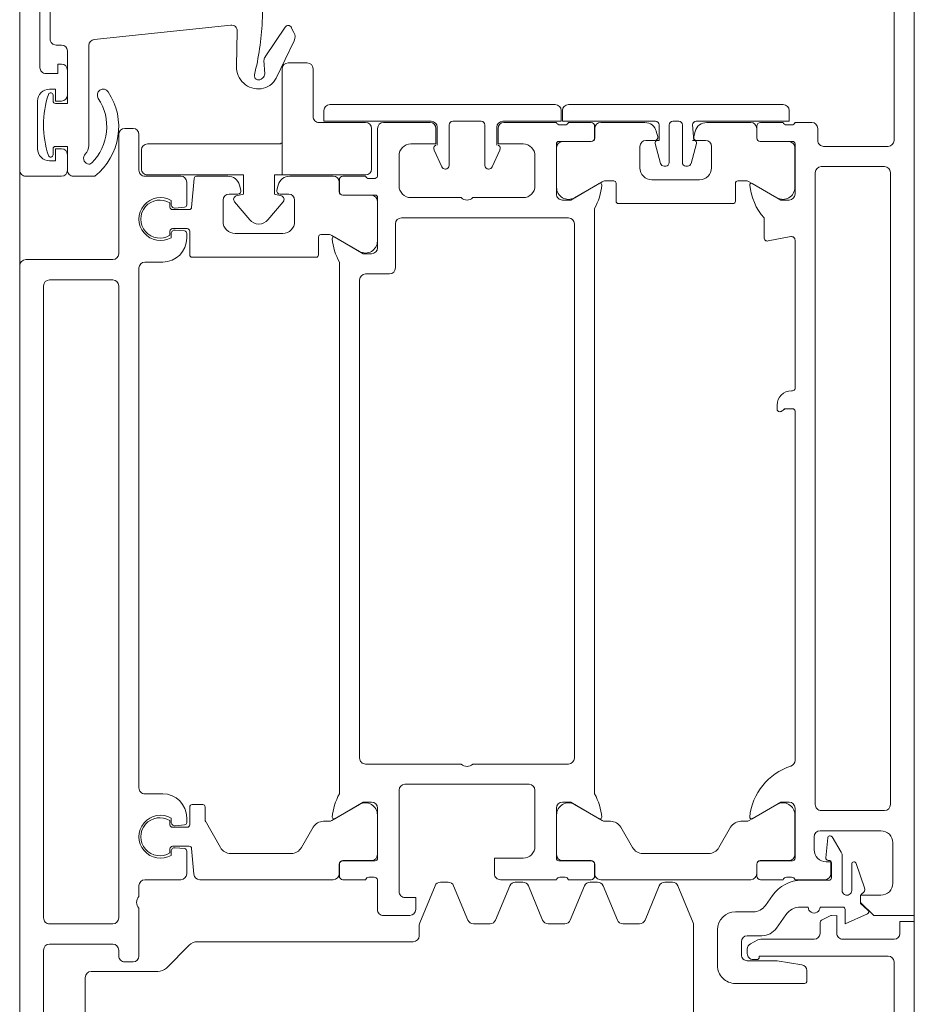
# Model space of a CAD drawing. Header units: centimetres. Extents: x -1737 to 22393, y -8842 to 3838.
# Tile 145 of 167: x 528.88 to 536.38, y 3020.68 to 3028.94. Entities that reach past the tile are written whole.
import ezdxf

# ---------------------------------------------------------------- set-up
doc = ezdxf.new("R2010")
doc.units = ezdxf.units.CM
doc.layers.add('A-DETL-GENF', color=92, linetype='Continuous', lineweight=9)
doc.layers.add('A-DOOR', color=31, linetype='Continuous', lineweight=13)

# ---------------------------------------------------------------- blocks, each defined once
blk = doc.blocks.new('Schueco_FWS_ADS-75-SimplySmart_inw_Family-02 - FWS SI insert unit 90-2508000-3_piętro I __3_90 m_ - stan projektowany')
at = {"layer": 'A-DETL-GENF'}
for p, q in [((-76.25, 6.6), (76.25, 6.6)), ((75.35, -0.9), (-75.35, -0.9))]:
    blk.add_line(p, q, dxfattribs=at)
at = {"layer": 'A-DOOR'}
for p, q in [((-69.35, 6.43), (-70.64, 6.43)), ((-69.3, 5.84), (-69.3, 6.38)), ((-63.78, 6.4), (-69.08, 6.4)), ((-63.12, 6.42), (-63.46, 6.42)), ((-62.65, 6), (-62.65, 6.43)), ((-60.15, 6.43), (-62.46, 6.43)), ((-69.13, 6.35), (-69.13, 5.82)), ((-63.73, 5.82), (-63.73, 6.35)), ((-63.56, 6.32), (-63.56, 5.81)), ((-63.2863, 6.1139), (-63.0828, 6.1836)), ((-63.06, 6.075), (-63.2799, 6.075)), ((-63.5084, 5.9112), (-63.3819, 5.9878)), ((-63.356, 5.995), (-63.06, 5.995)), ((-62.92, 6), (-62.92, 5.81)), ((-63.3339, 5.8582), (-63.5, 5.8742)), ((-63.312, 5.885), (-63.312, 5.8781)), ((-63.165, 5.905), (-63.292, 5.905)), ((-63.145, 5.6562), (-63.145, 5.885)), ((-69.45, 5.79), (-69.35, 5.79)), ((-63.15, 5.85), (-63.15, 5.6)), ((-62.7, 5.81), (-62.7919, 5.81)), ((-69.5, 5.6), (-69.5, 5.74)), ((-69.08, 5.77), (-63.78, 5.77)), ((-63.51, 5.76), (-63.4, 5.76)), ((-62.92, 5.71), (-62.92, 5.6461)), ((-62.65, 5.312), (-62.65, 5.76)), ((-62.3874, 5.7), (-62.3, 5.7)), ((-62.28, 5.68), (-62.28, 5.1)), ((-69.48, 5.5283), (-69.48, 5.5717)), ((-69.341, 5.58), (-69.341, 5.31)), ((-69.34, 5.549), (-69.34, 5.309)), ((-68.9, 5.6), (-69.321, 5.6)), ((-68.9557, 5.599), (-69.29, 5.599)), ((-68.5431, 5.5643), (-68.5064, 5.3757)), ((-67.27, 5.6), (-68.5136, 5.6)), ((-67.25, 5.57), (-67.25, 5.58)), ((-64.15, 5.6), (-67.08, 5.6)), ((-63.329, 5.6), (-63.75, 5.6)), ((-63.6943, 5.599), (-63.36, 5.599)), ((-63.31, 5.549), (-63.31, 5.309)), ((-63.309, 5.31), (-63.309, 5.58)), ((-63.17, 5.5717), (-63.17, 5.5283)), ((-69.65, 5.5007), (-69.65, 3.7007)), ((-69.5, 5.31), (-69.5, 5.5)), ((-67.095, 5.45), (-67.13, 5.45)), ((-63.15, 5.5), (-63.15, 5.31)), ((-62.856, 5.5233), (-62.744, 5.4448)), ((-69.0033, 5.2165), (-68.869, 5.449)), ((-63.6467, 5.2165), (-63.7809, 5.449)), ((-62.9333, 5.3518), (-63.0171, 5.4104)), ((-68.5359, 5.34), (-68.7, 5.34)), ((-62.68, 5.3219), (-62.68, 5.2)), ((-62.613, 5.2273), (-62.6445, 5.2893)), ((-69.5, 5.229), (-69.5, 4.8593)), ((-69.371, 5.28), (-69.47, 5.28)), ((-69.37, 5.279), (-69.45, 5.279)), ((-63.28, 5.279), (-63.2, 5.279)), ((-63.18, 5.28), (-63.279, 5.28)), ((-63.15, 5.229), (-63.15, 3.971)), ((-62.88, 5.1), (-62.88, 5.2494)), ((-62.48, 5.28), (-62.48, 5.25)), ((-69.01, 5.12), (-69.01, 5.1915)), ((-63.64, 5.1469), (-63.64, 5.1915)), ((-62.63, 5.15), (-62.52, 5.15)), ((-62.53, 5.2), (-62.5684, 5.2)), ((-68.84, 5.1), (-68.99, 5.1)), ((-68.82, 4.12), (-68.82, 5.08)), ((-63.42, 4.9621), (-63.59, 5.0602)), ((-69.3, 4.9), (-69.12, 4.9)), ((-63.37, 4.3245), (-63.37, 4.8755)), ((-62.43, 4.95), (-62.73, 4.95)), ((-69.35, 4.775), (-69.35, 4.85)), ((-69.02, 4.8), (-69.02, 4.4)), ((-69.4259, 4.7628), (-69.3815, 4.7509)), ((-69.1565, 4.7279), (-69.324, 4.7728)), ((-63.0991, 4.6178), (-62.7892, 4.7462)), ((-62.7701, 4.75), (-61.8899, 4.75)), ((-69.51, 4.5757), (-69.51, 4.6257)), ((-69.48, 4.6557), (-69.1643, 4.6557)), ((-69.1343, 4.6857), (-69.1343, 4.6989)), ((-69.1643, 4.5457), (-69.48, 4.5457)), ((-63.13, 4.5084), (-63.13, 4.5716)), ((-69.324, 4.4285), (-69.1565, 4.4734)), ((-69.1343, 4.5024), (-69.1343, 4.5157)), ((-62.8109, 4.3428), (-63.0991, 4.4622)), ((-69.3815, 4.4491), (-69.4259, 4.4372)), ((-69.35, 4.35), (-69.35, 4.425)), ((-69.5, 4.3407), (-69.5, 3.971)), ((-69.12, 4.3), (-69.3, 4.3)), ((-62.78, 4.1567), (-62.78, 4.2966)), ((-63.59, 4.1398), (-63.42, 4.2379)), ((-69.01, 4.0085), (-69.01, 4.08)), ((-68.99, 4.1), (-68.84, 4.1)), ((-63.64, 4.0085), (-63.64, 4.0531)), ((-63.0991, 3.9911), (-62.8109, 4.1105)), ((-68.869, 3.751), (-69.0033, 3.9835)), ((-63.7809, 3.751), (-63.6467, 3.9835)), ((-69.5, 3.7), (-69.5, 3.89)), ((-69.47, 3.92), (-69.371, 3.92)), ((-69.45, 3.921), (-69.37, 3.921)), ((-69.341, 3.89), (-69.341, 3.62)), ((-69.34, 3.891), (-69.34, 3.651)), ((-68.78, 3.92), (-63.87, 3.92)), ((-63.31, 3.891), (-63.31, 3.651)), ((-63.309, 3.62), (-63.309, 3.89)), ((-63.2, 3.921), (-63.28, 3.921)), ((-63.279, 3.92), (-63.18, 3.92)), ((-63.15, 3.89), (-63.15, 3.7)), ((-63.13, 3.8818), (-63.13, 3.9449)), ((-62.8109, 3.7162), (-63.0991, 3.8356)), ((-64.17, 3.75), (-68.65, 3.75)), ((-69.48, 3.6283), (-69.48, 3.6717)), ((-68.7, 3.7), (-68.7, 2.3)), ((-64.12, 2.9), (-64.12, 3.7)), ((-63.17, 3.6717), (-63.17, 3.6283)), ((-62.78, 3.53), (-62.78, 3.67)), ((-69.65, 3.59), (-69.65, 1.7)), ((-69.5, 3.16), (-69.5, 3.6)), ((-69.321, 3.6), (-68.9, 3.6)), ((-69.29, 3.601), (-68.9557, 3.601)), ((-63.75, 3.6), (-63.329, 3.6)), ((-63.36, 3.601), (-63.6943, 3.601)), ((-63.15, 3.6), (-63.15, 3.13)), ((-63.0991, 3.3644), (-62.8109, 3.4838)), ((-68.97, 3.42), (-69.22, 3.42)), ((-63.43, 3.42), (-63.9, 3.42)), ((-68.87, 2.9), (-68.87, 3.32)), ((-63.95, 3.37), (-63.95, 2.33)), ((-63.13, 3.2551), (-63.13, 3.3182)), ((-62.8109, 3.0895), (-63.0991, 3.2089)), ((-69.31, 3.1), (-69.46, 3.1)), ((-69.1273, 3.0598), (-69.2694, 3.1261)), ((-69.48, 3), (-69.14, 3)), ((-69.11, 3.03), (-69.11, 3.0326)), ((-62.78, 2.9034), (-62.78, 3.0433)), ((-69.51, 2.73), (-69.51, 2.97)), ((-63.0991, 2.7378), (-62.8109, 2.8572)), ((-68.87, 2.38), (-68.87, 2.8)), ((-64.12, 2), (-64.12, 2.8)), ((-69.14, 2.7), (-69.48, 2.7)), ((-69.11, 2.6674), (-69.11, 2.67)), ((-63.13, 2.6284), (-63.13, 2.6916)), ((-69.46, 2.6), (-69.31, 2.6)), ((-69.2694, 2.5739), (-69.1273, 2.6402)), ((-62.7892, 2.4538), (-63.0991, 2.5822)), ((-69.5, 2.15), (-69.5, 2.54)), ((-62.68, 2.45), (-62.7701, 2.45)), ((-62.63, 0.5914), (-62.63, 2.4)), ((-62.85, 2.37), (-62.85, 2.15)), ((-69.22, 2.28), (-68.97, 2.28)), ((-68.65, 2.25), (-68.28, 2.25)), ((-63.9, 2.28), (-63.05, 2.28)), ((-68.23, 2.2), (-68.23, 2)), ((-69.05, 2.1), (-69.45, 2.1)), ((-69.03, 2.0283), (-69.03, 2.0717)), ((-68.891, 2.08), (-68.891, 1.81)), ((-68.45, 2.1), (-68.871, 2.1)), ((-68.5057, 2.099), (-68.84, 2.099)), ((-63.329, 2.1), (-63.75, 2.1)), ((-63.6943, 2.099), (-63.36, 2.099)), ((-63.309, 1.81), (-63.309, 2.08)), ((-63.17, 2.0717), (-63.17, 2.0283)), ((-62.9, 2.1), (-63.15, 2.1)), ((-69.05, 1.81), (-69.05, 2)), ((-68.89, 2.049), (-68.89, 1.809)), ((-63.31, 2.049), (-63.31, 1.809)), ((-63.15, 2), (-63.15, 1.81)), ((-68.5533, 1.7165), (-68.4191, 1.949)), ((-68.18, 1.95), (-64.17, 1.95)), ((-63.6467, 1.7165), (-63.7809, 1.949)), ((-68.921, 1.78), (-69.02, 1.78)), ((-68.92, 1.779), (-69, 1.779)), ((-63.87, 1.78), (-68.33, 1.78)), ((-63.28, 1.779), (-63.2, 1.779)), ((-63.18, 1.78), (-63.279, 1.78)), ((-69.05, 1.729), (-69.05, 1.3643)), ((-68.56, 1.625), (-68.56, 1.6915)), ((-63.64, 1.6469), (-63.64, 1.6915)), ((-63.15, 1.729), (-63.15, 0.6103)), ((-68.39, 1.605), (-68.54, 1.605)), ((-68.37, 0.545), (-68.37, 1.585)), ((-63.42, 1.4621), (-63.59, 1.5602)), ((-68.85, 1.405), (-68.67, 1.405)), ((-70.0495, 1.1565), (-70.3006, 1.3259)), ((-70.2979, 1.3772), (-70.2561, 1.3995)), ((-70.186, 1.4019), (-69.8719, 1.2487)), ((-68.9, 1.28), (-68.9, 1.355)), ((-63.37, 0.8686), (-63.37, 1.3755)), ((-68.9759, 1.2678), (-68.9315, 1.2559)), ((-68.57, 1.305), (-68.57, 0.905)), ((-69.9088, 1.1538), (-70.0189, 1.148)), ((-69.8639, 1.1235), (-69.8747, 1.1379)), ((-69.9713, 0.9169), (-70.2659, 0.9241)), ((-68.9315, 0.9541), (-68.9759, 0.9422)), ((-68.9, 0.855), (-68.9, 0.93)), ((-70.3168, 0.8688), (-70.1966, -0.2752)), ((-69.05, 0.8457), (-69.05, 0.5828)), ((-68.67, 0.805), (-68.85, 0.805)), ((-63.78, 0.545), (-63.78, 0.635)), ((-69.0317, 0.5629), (-68.7883, 0.5416)), ((-69, 0.5), (-68.8095, 0.5)), ((-68.77, 0.5217), (-68.77, 0.38)), ((-68.61, 0.38), (-68.61, 0.505)), ((-68.59, 0.525), (-68.39, 0.525)), ((-68.5705, 0.5), (-68.53, 0.5)), ((-63.61, 0.525), (-63.76, 0.525)), ((-63.67, 0.5), (-63.6295, 0.5)), ((-63.59, 0.38), (-63.59, 0.505)), ((-63.43, 0.5217), (-63.43, 0.38)), ((-63.1956, 0.5605), (-63.4117, 0.5416)), ((-63.3905, 0.5), (-63.2, 0.5)), ((-62.4093, 0.3293), (-62.6007, 0.5207)), ((-69.05, 0.15), (-69.05, 0.45)), ((-68.7895, 0.4817), (-68.7826, 0.4026)), ((-68.5974, 0.4026), (-68.5905, 0.4817)), ((-63.6095, 0.4817), (-63.6026, 0.4026)), ((-63.4174, 0.4026), (-63.4105, 0.4817)), ((-63.15, 0.45), (-63.15, 0.15)), ((-68.8125, 0.37), (-68.8459, 0.37)), ((-68.79, 0.36), (-68.8256, 0.36)), ((-68.5544, 0.36), (-68.59, 0.36)), ((-68.5341, 0.37), (-68.5675, 0.37)), ((-63.6325, 0.37), (-63.6659, 0.37)), ((-63.6456, 0.36), (-63.61, 0.36)), ((-63.41, 0.36), (-63.3744, 0.36)), ((-63.3541, 0.37), (-63.3875, 0.37)), ((-68.33, 0.3), (-68.33, 0.15)), ((-63.87, 0.15), (-63.87, 0.3)), ((-62.38, -0.3), (-62.38, 0.2586)), ((-69.4, 0.1), (-69.1, 0.1)), ((-68.28, 0.1), (-63.92, 0.1)), ((-63.1, 0.1), (-63.01, 0.1)), ((-62.91, 0.1), (-62.51, 0.1)), ((-69.45, -0.02), (-69.45, 0.05)), ((-62.46, 0.05), (-62.46, -0.02)), ((-68.4, -0.07), (-69.4, -0.07)), ((-62.83, -0.07), (-68.13, -0.07)), ((-62.51, -0.07), (-62.56, -0.07)), ((-68.35, -0.85), (-68.35, -0.12)), ((-68.18, -0.12), (-68.18, -0.65)), ((-62.78, -0.65), (-62.78, -0.12)), ((-62.61, -0.12), (-62.61, -0.65)), ((-70.1468, -0.32), (-69.3071, -0.32)), ((-69.05, -0.27), (-69.05, -0.45)), ((-61.93, -0.35), (-62.33, -0.35)), ((-70.15, -0.55), (-70.15, -0.595)), ((-69.94, -0.5), (-69.73, -0.5)), ((-69.23, -0.5), (-69.1, -0.5)), ((-69.05, -0.55), (-69.05, -0.85)), ((-70.2, -0.645), (-71.05, -0.645)), ((-69.73, -0.62), (-69.68, -0.62)), ((-69.28, -0.62), (-69.23, -0.62)), ((-71.25, -0.73), (-69.96, -0.73)), ((-68.13, -0.7), (-62.83, -0.7)), ((-62.56, -0.7), (-60.56, -0.7)), ((-69.68, -0.75), (-69.28, -0.75)), ((-69.1, -0.9), (-75.25, -0.9)), ((-59.7, -0.9), (-68.3, -0.9))]:
    blk.add_line(p, q, dxfattribs=at)
at = {"layer": 'A-DOOR', "flags": 128}
for points in [[(-71.5, 6.6), (-62.85, 6.6), (-62.85, 6.26), (-62.96, 6.15), (-63.02, 6.15), (-63.02, 6.32)], [(-62.7, 6.48), (-62.8, 6.48), (-62.8, 6.6), (-59.85, 6.6), (-59.85, 4.65)], [(-62.51, 6.38), (-62.51, 5.3), (-62.5, 5.3)], [(-63.015, 6.15), (-62.95, 6.15), (-62.8957, 6.2116)], [(-62.8624, 6.2064), (-62.78, 6.02), (-62.9, 6.02)], [(-62.8097, 5.8209), (-62.8478, 5.8957), (-62.85, 5.95), (-62.7, 5.95)], [(-63.3, 5.86), (-63.3, 5.9), (-63.2, 5.9)], [(-62.47, 5.2), (-62.47, 5.45), (-62.4367, 5.6579)], [(-69.51, 4.7707), (-69.51, 5.5507), (-69.6, 5.5507)], [(-68.9881, 5.2407), (-68.85, 5.48), (-68.85, 5.55)], [(-67.1, 5.58), (-67.1, 5.5183), (-67.0809, 5.4909), (-67.075, 5.47)], [(-63.8, 5.55), (-63.8, 5.48), (-63.6618, 5.2407)], [(-69.35, 4.7407), (-69.3489, 4.757), (-69.35, 4.7507), (-69.48, 4.7407)], [(-69.48, 4.4607), (-69.35, 4.4607), (-69.3489, 4.4444), (-69.35, 4.4607)], [(-69.6, 3.6507), (-69.51, 3.6507), (-69.51, 4.4307)], [(-68.85, 3.65), (-68.85, 3.72), (-68.9881, 3.9593)], [(-63.6618, 3.9593), (-63.8, 3.72), (-63.8, 3.65)], [(-69.51, 3.15), (-69.51, 3.64), (-69.6, 3.64)], [(-69.32, 3.32), (-69.32, 3.11), (-69.45, 3.11)], [(-63.2, 3.08), (-63.33, 3.08), (-63.33, 3.32)], [(-69.45, 2.59), (-69.32, 2.59), (-69.32, 2.38)], [(-69.6, 1.65), (-69.51, 1.65), (-69.51, 2.55)], [(-63, 2.33), (-63, 2.42), (-62.9, 2.42)], [(-68.5381, 1.7407), (-68.4, 1.98), (-68.4, 2.05)], [(-63.8, 2.05), (-63.8, 1.98), (-63.6618, 1.7407)], [(-63.76, 0.655), (-63.6454, 0.655), (-63.42, 0.782)], [(-69.66, -0.6), (-69.66, -0.5), (-70.1, -0.5)], [(-69.91, -0.68), (-69.91, -0.58), (-69.99, -0.58), (-69.99, -0.55)], [(-69.68, -0.55), (-69.68, -0.6), (-69.78, -0.6), (-69.78, -0.65)], [(-69.1, -0.5), (-69.3, -0.5), (-69.3, -0.6)], [(-69.18, -0.65), (-69.18, -0.6), (-69.28, -0.6), (-69.28, -0.55)]]:
    blk.add_lwpolyline(points, dxfattribs=at)
for points in [[(-69.95, 1.3), (-69.06, 1.3), (-69.06, 2), (-69.06, 1.3)], [(-69.5, 2), (-69.5, 1.61)], [(-69.11, 2.05), (-69.45, 2.05)], [(-70, 1.51), (-70, 1.35)], [(-69.55, 1.56), (-69.95, 1.56)], [(-69.33, 1.3), (-69.06, 1.3), (-69.06, 1.235), (-68.9, 1.235), (-68.8842, 1.2941), (-68.9, 1.235), (-69.06, 1.235), (-69.06, 1.3)], [(-69.32, 0.17), (-69.32, 1.27)], [(-68.8359, 1.3093), (-68.6837, 1.1816)], [(-68.6837, 1.0284), (-68.8359, 0.9007)], [(-68.8842, 0.9159), (-68.9, 0.975), (-69.06, 0.975), (-69.06, 0.17), (-69.06, 0.975), (-68.9, 0.975)], [(-69.11, 0.12), (-69.27, 0.12)]]:
    blk.add_lwpolyline(points, close=True, dxfattribs=at)
at = {"layer": 'A-DOOR'}
for centre, radius, start, end in [((-62.7, 6.43), 0.05, 0, 90), ((-69.35, 6.38), 0.05, 0, 90), ((-69.08, 6.35), 0.05, 90, 180), ((-63.78, 6.35), 0.05, 0, 90), ((-63.46, 6.32), 0.1, 90, 180), ((-63.12, 6.32), 0.1, 0, 90), ((-62.46, 6.38), 0.05, 90, 180), ((-62.8807, 6.1983), 0.02, 23.83874, 138.57633), ((-63.2799, 6.095), 0.02, 108.90458, 270), ((-63.0699, 6.1458), 0.04, 23.81736, 108.90458), ((-63.015, 6.17), 0.02, 203.81736, 270), ((-63.06, 6.035), 0.04, 270, 90), ((-63.356, 5.945), 0.05, 90, 121.18497), ((-62.9, 6), 0.02, 90, 180), ((-62.7, 6), 0.05, 270, 0), ((-63.498, 5.8941), 0.02, 121.18497, 264.5), ((-63.332, 5.8781), 0.02, 264.5, 0), ((-63.292, 5.885), 0.02, 90, 180), ((-63.2, 5.85), 0.05, 0, 90), ((-63.165, 5.885), 0.02, 0, 90), ((-62.83, 5.9048), 0.02, 180, 207), ((-69.45, 5.74), 0.05, 90, 180), ((-69.35, 5.84), 0.05, 270, 0), ((-69.08, 5.82), 0.05, 180, 270), ((-63.78, 5.82), 0.05, 270, 0), ((-63.51, 5.81), 0.05, 180, 270), ((-63.4, 5.86), 0.1, 270, 0), ((-62.92, 5.76), 0.05, 270, 90), ((-62.7919, 5.83), 0.02, 207, 270), ((-62.7, 5.76), 0.05, 0, 90), ((-62.3874, 5.65), 0.05, 90, 170.90972), ((-62.3, 5.68), 0.02, 0, 90), ((-62.845, 5.6562), 0.3, 180, 235), ((-62.77, 5.6461), 0.15, 180, 235), ((-69.6, 5.5007), 0.05, 90, 180), ((-69.51, 5.5717), 0.03, 360, 70.52878), ((-69.321, 5.58), 0.02, 90, 180), ((-69.29, 5.549), 0.05, 90, 180), ((-68.9557, 5.499), 0.1, 330, 90), ((-68.9, 5.55), 0.05, 0, 90), ((-68.5136, 5.57), 0.03, 90, 191), ((-67.27, 5.58), 0.02, 0, 90), ((-67.13, 5.57), 0.12, 180, 270), ((-67.08, 5.58), 0.02, 90, 180), ((-64.15, 5.55), 0.05, 17.74842, 90), ((-63.6262, 5.7177), 0.5, 197.74842, 264.37742), ((-63.75, 5.55), 0.05, 90, 180), ((-63.6943, 5.499), 0.1, 90, 210), ((-63.36, 5.549), 0.05, 0, 90), ((-63.329, 5.58), 0.02, 0, 90), ((-63.14, 5.5717), 0.03, 109.47122, 180), ((-69.51, 5.5283), 0.03, 289.47122, 0), ((-67.08, 5.5183), 0.02, 180, 225), ((-67.095, 5.47), 0.02, 270, 0), ((-67.095, 5.4767), 0.02, 360, 45), ((-63.14, 5.5283), 0.03, 180, 250.52878), ((-68.5359, 5.37), 0.03, 270, 11), ((-62.83, 5.3219), 0.15, 0, 55), ((-69.47, 5.31), 0.03, 180, 270), ((-69.371, 5.31), 0.03, 270, 0), ((-69.37, 5.309), 0.03, 270, 0), ((-69.0282, 5.7172), 0.5, 276.14068, 311.02522), ((-63.28, 5.309), 0.03, 180, 270), ((-63.279, 5.31), 0.03, 180, 270), ((-63.18, 5.31), 0.03, 270, 0), ((-63.005, 5.2494), 0.125, 0, 55), ((-62.6, 5.312), 0.05, 180, 207), ((-62.5, 5.28), 0.02, 0, 90), ((-69.45, 5.229), 0.05, 90, 180), ((-68.96, 5.1915), 0.05, 150, 180), ((-68.9762, 5.2338), 0.0138, 150, 276.14068), ((-63.6738, 5.2338), 0.0138, 264.37742, 30), ((-63.69, 5.1915), 0.05, 0, 30), ((-63.2, 5.229), 0.05, 0, 90), ((-62.5684, 5.25), 0.05, 207, 270), ((-62.53, 5.25), 0.05, 270, 0), ((-68.99, 5.12), 0.02, 180, 270), ((-63.54, 5.1469), 0.1, 180, 240), ((-62.63, 5.2), 0.05, 180, 270), ((-62.52, 5.2), 0.05, 270, 0), ((-68.84, 5.08), 0.02, 0, 90), ((-62.73, 5.1), 0.15, 180, 270), ((-62.43, 5.1), 0.15, 270, 0), ((-63.47, 4.8755), 0.1, 0, 60), ((-69.3, 4.85), 0.05, 90, 180), ((-69.12, 4.8), 0.1, 0, 90), ((-69.4, 4.8593), 0.1, 180, 255), ((-69.48, 4.7707), 0.03, 180, 270), ((-69.375, 4.775), 0.025, 255, 0), ((-69.3292, 4.7535), 0.02, 75, 170), ((-69.1643, 4.6989), 0.03, 0, 75), ((-62.7701, 4.7), 0.05, 90, 112.5), ((-69.48, 4.6257), 0.03, 90, 180), ((-69.1643, 4.6857), 0.03, 270, 0), ((-69.48, 4.5757), 0.03, 180, 270), ((-69.1643, 4.5157), 0.03, 0, 90), ((-63.08, 4.5716), 0.05, 112.5, 180), ((-69.48, 4.4307), 0.03, 90, 180), ((-69.1643, 4.5024), 0.03, 285, 0), ((-63.08, 4.5084), 0.05, 180, 247.5), ((-69.4, 4.3407), 0.1, 105, 180), ((-69.375, 4.425), 0.025, 0, 105), ((-69.3292, 4.4478), 0.02, 190, 285), ((-69.12, 4.4), 0.1, 270, 0), ((-69.3, 4.35), 0.05, 180, 270), ((-63.47, 4.3245), 0.1, 300, 0), ((-62.83, 4.2966), 0.05, 0, 67.5), ((-63.54, 4.0531), 0.1, 120, 180), ((-62.83, 4.1567), 0.05, 292.5, 0), ((-68.99, 4.08), 0.02, 90, 180), ((-68.84, 4.12), 0.02, 270, 0), ((-69.45, 3.971), 0.05, 180, 270), ((-68.96, 4.0085), 0.05, 180, 210), ((-68.9762, 3.9662), 0.0138, 84.67141, 210), ((-69.0213, 3.4821), 0.5, 61.13954, 84.67141), ((-63.6287, 3.4821), 0.5, 95.32859, 118.86046), ((-63.6738, 3.9662), 0.0138, 330, 95.32859), ((-63.69, 4.0085), 0.05, 330, 0), ((-63.2, 3.971), 0.05, 270, 0), ((-63.08, 3.9449), 0.05, 112.5, 180), ((-69.47, 3.89), 0.03, 90, 180), ((-69.371, 3.89), 0.03, 0, 90), ((-69.37, 3.891), 0.03, 0, 90), ((-63.28, 3.891), 0.03, 90, 180), ((-63.279, 3.89), 0.03, 90, 180), ((-63.18, 3.89), 0.03, 0, 90), ((-63.08, 3.8818), 0.05, 180, 247.5), ((-68.9557, 3.701), 0.1, 270, 30), ((-68.65, 3.7), 0.05, 90, 180), ((-64.17, 3.7), 0.05, 0, 90), ((-63.6943, 3.701), 0.1, 150, 270), ((-62.83, 3.67), 0.05, 0, 67.5), ((-69.6, 3.7007), 0.05, 180, 270), ((-69.6, 3.59), 0.05, 90, 180), ((-69.51, 3.6717), 0.03, 0, 70.52878), ((-69.29, 3.651), 0.05, 180, 270), ((-68.9, 3.65), 0.05, 270, 0), ((-63.75, 3.65), 0.05, 180, 270), ((-63.36, 3.651), 0.05, 270, 0), ((-63.14, 3.6717), 0.03, 109.47122, 180), ((-69.51, 3.6283), 0.03, 289.47122, 0), ((-69.321, 3.62), 0.02, 180, 270), ((-63.329, 3.62), 0.02, 270, 0), ((-63.14, 3.6283), 0.03, 180, 250.52878), ((-62.83, 3.53), 0.05, 292.5, 0), ((-69.22, 3.32), 0.1, 90, 180), ((-68.97, 3.32), 0.1, 0, 90), ((-63.9, 3.37), 0.05, 90, 180), ((-63.43, 3.32), 0.1, 0, 90), ((-63.08, 3.3182), 0.05, 112.5, 180), ((-63.08, 3.2551), 0.05, 180, 247.5), ((-69.46, 3.15), 0.05, 180, 270), ((-69.45, 3.16), 0.05, 180, 270), ((-69.2821, 3.0989), 0.03, 65, 158.28824), ((-69.14, 3.0326), 0.03, 0, 65), ((-63.2, 3.13), 0.05, 270, 0), ((-62.83, 3.0433), 0.05, 0, 67.5), ((-69.48, 2.97), 0.03, 90, 180), ((-69.14, 3.03), 0.03, 270, 0), ((-68.9225, 2.85), 0.0725, 316.39718, 43.60282), ((-64.1725, 2.85), 0.0725, 316.39718, 43.60282), ((-62.83, 2.9034), 0.05, 292.5, 0), ((-69.48, 2.73), 0.03, 180, 270), ((-63.08, 2.6916), 0.05, 112.5, 180), ((-69.14, 2.67), 0.03, 0, 90), ((-69.14, 2.6674), 0.03, 295, 0), ((-69.46, 2.55), 0.05, 90, 180), ((-69.45, 2.54), 0.05, 90, 180), ((-69.2821, 2.6011), 0.03, 201.71176, 295), ((-63.08, 2.6284), 0.05, 180, 247.5), ((-62.9, 2.37), 0.05, 0, 90), ((-62.7701, 2.5), 0.05, 247.5, 270), ((-62.68, 2.4), 0.05, 0, 90), ((-69.22, 2.38), 0.1, 180, 270), ((-68.97, 2.38), 0.1, 270, 0), ((-63.9, 2.33), 0.05, 180, 270), ((-63.05, 2.33), 0.05, 270, 0), ((-68.65, 2.3), 0.05, 180, 270), ((-68.28, 2.2), 0.05, 360, 90), ((-69.45, 2.15), 0.05, 180, 270), ((-62.9, 2.15), 0.05, 270, 0), ((-69.06, 2.0717), 0.03, 0, 70.52878), ((-68.871, 2.08), 0.02, 90, 180), ((-68.84, 2.049), 0.05, 90, 180), ((-68.5057, 1.999), 0.1, 330, 90), ((-68.45, 2.05), 0.05, 0, 90), ((-63.75, 2.05), 0.05, 90, 180), ((-63.6943, 1.999), 0.1, 90, 210), ((-63.36, 2.049), 0.05, 0, 90), ((-63.329, 2.08), 0.02, 0, 90), ((-63.14, 2.0717), 0.03, 109.47122, 180), ((-69.45, 2), 0.05, 90, 180), ((-69.45, 2), 0.05, 90, 180), ((-69.11, 2), 0.05, 0, 90), ((-69.11, 2), 0.05, 0, 90), ((-69.06, 2.0283), 0.03, 289.47122, 0), ((-68.18, 2), 0.05, 180, 270), ((-64.17, 2), 0.05, 270, 0), ((-63.14, 2.0283), 0.03, 180, 250.52878), ((-69.02, 1.81), 0.03, 180, 270), ((-69, 1.729), 0.05, 90, 180), ((-68.921, 1.81), 0.03, 270, 0), ((-68.92, 1.809), 0.03, 270, 0), ((-68.5262, 1.7338), 0.0138, 150, 275.32859), ((-68.5713, 2.2179), 0.5, 275.32859, 298.86046), ((-63.6287, 2.2179), 0.5, 241.13954, 264.67141), ((-63.6738, 1.7338), 0.0138, 264.67141, 30), ((-63.28, 1.809), 0.03, 180, 270), ((-63.279, 1.81), 0.03, 180, 270), ((-63.2, 1.729), 0.05, 360, 90), ((-63.18, 1.81), 0.03, 270, 0), ((-69.6, 1.7), 0.05, 180, 270), ((-68.51, 1.6915), 0.05, 150, 180), ((-63.69, 1.6915), 0.05, 0, 30), ((-69.55, 1.61), 0.05, 270, 0), ((-69.55, 1.61), 0.05, 270, 0), ((-68.54, 1.625), 0.02, 180, 270), ((-68.39, 1.585), 0.02, 0, 90), ((-63.54, 1.6469), 0.1, 180, 240), ((-69.95, 1.51), 0.05, 90, 180), ((-69.95, 1.51), 0.05, 90, 180), ((-70.2185, 1.3288), 0.08, 66, 118), ((-68.85, 1.355), 0.05, 90, 180), ((-68.67, 1.305), 0.1, 360, 90), ((-63.47, 1.3755), 0.1, 0, 60), ((-70.2838, 1.3508), 0.03, 118, 236), ((-69.95, 1.35), 0.05, 180, 270), ((-69.95, 1.35), 0.05, 180, 270), ((-68.95, 1.3643), 0.1, 180, 255), ((-69.942, 1.1049), 0.16, 7.06664, 64), ((-69.37, 1.27), 0.05, 360, 36.8699), ((-69.37, 1.27), 0.05, 360, 36.8699), ((-68.925, 1.28), 0.025, 255, 0), ((-68.8552, 1.2863), 0.03, 50, 165), ((-68.8552, 1.2863), 0.03, 50, 165), ((-70.0215, 1.198), 0.05, 236, 273), ((-68.748, 1.105), 0.1, 310, 50), ((-68.748, 1.105), 0.1, 310, 50), ((-70.4569, -0.863), 2, 86.78372, 95.39523), ((-70.4849, -1.3622), 2.5, 76.46904, 86.78372), ((-69.9668, 1.1018), 0.185, 268.60815, 7.06664), ((-69.9067, 1.1138), 0.04, 37, 93), ((-69.8918, 1.1024), 0.035, 256.46904, 37), ((-70.2671, 0.8741), 0.05, 88.60815, 186), ((-68.95, 0.8457), 0.1, 105, 180), ((-68.925, 0.93), 0.025, 0, 105), ((-68.8552, 0.9237), 0.03, 195, 310), ((-68.8552, 0.9237), 0.03, 195, 310), ((-68.85, 0.855), 0.05, 180, 270), ((-68.67, 0.905), 0.1, 270, 360), ((-63.47, 0.8686), 0.1, 300, 0), ((-69.03, 0.5828), 0.02, 180, 265), ((-63.76, 0.635), 0.02, 90, 180), ((-63.6454, 0.675), 0.02, 270, 300), ((-63.2, 0.6103), 0.05, 275, 0), ((-62.53, 0.5914), 0.1, 180, 225), ((-69, 0.45), 0.05, 90, 180), ((-68.8095, 0.48), 0.02, 5, 90), ((-68.79, 0.5217), 0.02, 0, 85), ((-68.59, 0.505), 0.02, 90, 180), ((-68.5705, 0.48), 0.02, 90, 175), ((-68.53, 0.3), 0.2, 0, 90), ((-68.39, 0.545), 0.02, 270, 0), ((-63.67, 0.3), 0.2, 90, 180), ((-63.76, 0.545), 0.02, 180, 270), ((-63.6295, 0.48), 0.02, 5, 90), ((-63.61, 0.505), 0.02, 0, 90), ((-63.41, 0.5217), 0.02, 95, 180), ((-63.3905, 0.48), 0.02, 90, 175), ((-63.2, 0.45), 0.05, 360, 90), ((-68.69, 0.28), 0.18, 150, 30), ((-68.69, 0.275), 0.16, 147.91535, 32.08465), ((-68.8125, 0.4), 0.03, 270, 5), ((-68.79, 0.38), 0.02, 270, 0), ((-68.59, 0.38), 0.02, 180, 270), ((-68.5675, 0.4), 0.03, 175, 270), ((-63.51, 0.28), 0.18, 150, 30), ((-63.51, 0.275), 0.16, 147.91005, 32.08995), ((-63.6325, 0.4), 0.03, 270, 5), ((-63.61, 0.38), 0.02, 270, 0), ((-63.41, 0.38), 0.02, 180, 270), ((-63.3875, 0.4), 0.03, 175, 270), ((-62.48, 0.2586), 0.1, 0, 45), ((-69.27, 0.17), 0.05, 180, 270), ((-69.27, 0.17), 0.05, 180, 270), ((-69.11, 0.17), 0.05, 270, 0), ((-69.11, 0.17), 0.05, 270, 0), ((-69.4, 0.05), 0.05, 90, 180), ((-69.1, 0.15), 0.05, 270, 360), ((-68.28, 0.15), 0.05, 180, 270), ((-63.92, 0.15), 0.05, 270, 360), ((-63.1, 0.15), 0.05, 180, 270), ((-62.96, 0.1525), 0.0725, 226.39718, 313.60282), ((-62.51, 0.05), 0.05, 360, 90), ((-69.4647, -0.5999), 0.5299, 38.50538, 123.56001), ((-69.4, -0.02), 0.05, 180, 270), ((-68.4, -0.12), 0.05, 0, 90), ((-68.13, -0.12), 0.05, 90, 180), ((-62.83, -0.12), 0.05, 360, 90), ((-62.56, -0.12), 0.05, 90, 180), ((-62.51, -0.02), 0.05, 270, 0), ((-69.73, -0.2), 0.05, 123.56001, 303.56001), ((-69.4647, -0.5999), 0.4299, 45.0141, 123.56001), ((-70.1468, -0.27), 0.05, 186, 270), ((-69.3071, -0.42), 0.1, 44.427, 90), ((-69.1848, -0.3199), 0.0341, 341.96421, 45.0141), ((-62.33, -0.3), 0.05, 180, 270), ((-69.2, -0.315), 0.05, 224.427, 341.96421), ((-69.1, -0.45), 0.05, 270, 0), ((-70.1, -0.55), 0.05, 90, 180), ((-69.94, -0.55), 0.05, 90, 180), ((-69.73, -0.55), 0.05, 0, 90), ((-69.23, -0.55), 0.05, 90, 180), ((-69.1, -0.55), 0.05, 0, 90), ((-70.2, -0.595), 0.05, 270, 0), ((-69.68, -0.65), 0.1, 180, 270), ((-69.73, -0.64), 0.02, 90, 251.81945), ((-69.48, 0.1213), 0.8213, 251.81945, 288.18055), ((-69.68, -0.6), 0.02, 270, 360), ((-69.28, -0.6), 0.02, 180, 270), ((-69.28, -0.65), 0.1, 270, 0), ((-69.23, -0.64), 0.02, 288.18055, 90), ((-68.13, -0.65), 0.05, 180, 270), ((-62.83, -0.65), 0.05, 270, 0), ((-62.56, -0.65), 0.05, 180, 270), ((-69.96, -0.68), 0.05, 270, 0), ((-69.1, -0.85), 0.05, 270, 0), ((-68.3, -0.85), 0.05, 180, 270)]:
    blk.add_arc(centre, radius, start, end, dxfattribs=at)

msp = doc.modelspace()

# ---------------------------------------------------------------- block references
at = {"layer": 'A-DOOR', "rotation": 270.0000000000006}
msp.add_blockref('Schueco_FWS_ADS-75-SimplySmart_inw_Family-02 - FWS SI insert unit 90-2508000-3_piętro I __3_90 m_ - stan projektowany', (529.7768, 2958.5756), dxfattribs=at)

doc.saveas('drawing.dxf')
